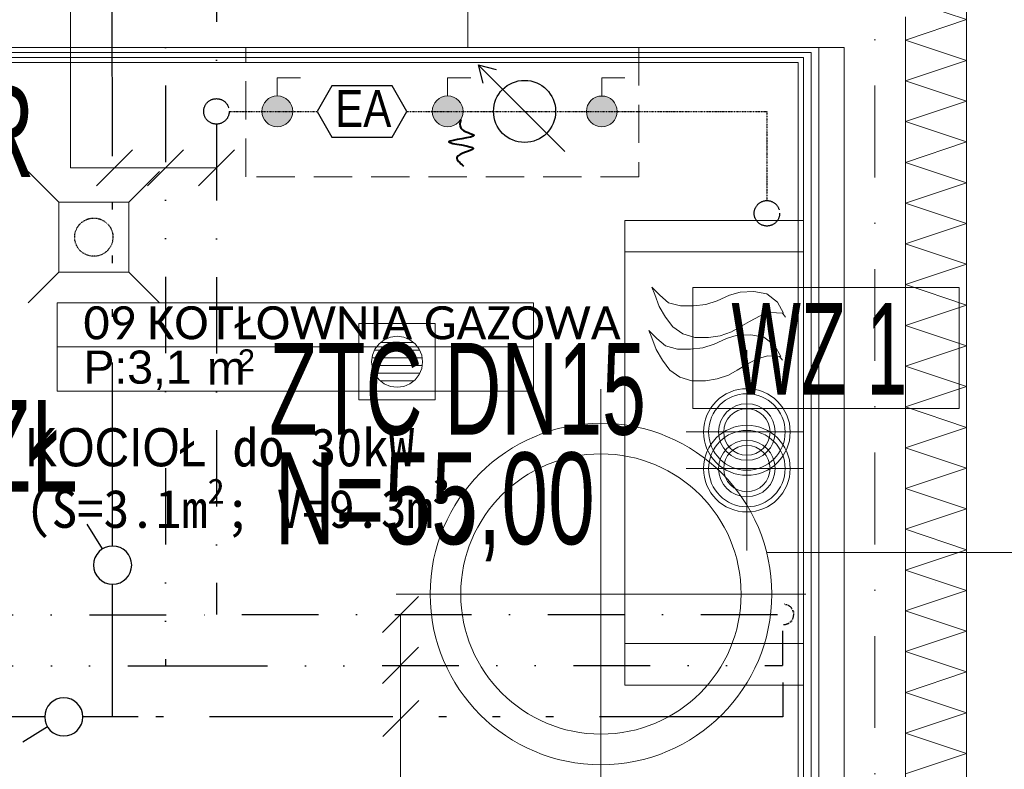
# Model space of a CAD drawing. Header units: centimetres. Extents: x -9388 to 91680, y -1419244 to 50347.
# Tile 114 of 183: x 46497 to 48428, y -710164 to -708693. Entities that reach past the tile are written whole.
import ezdxf
from ezdxf.enums import TextEntityAlignment as Align

# ---------------------------------------------------------------- set-up
doc = ezdxf.new("R2010")
doc.units = ezdxf.units.CM
for name, pattern in [('DASHED', [0.75, 0.5, -0.25]), ('DIVIDE2', [0.625, 0.25, -0.125, 0, -0.125, 0, -0.125]), ('GCAD_ISO12W100', [21, 12, -3, 0, -3, 0, -3]), ('ISO14W100', [25.5, 12, -3, 0.5, -3, 0.5, -3, 0.5, -3]), ('KOPISTO BUDYNEK C 09.10.12-PW_WODA$0$DASHDOT', [1, 0.5, -0.25, 0, -0.25]), ('KOPISTO BUDYNEK C 09.10.12-PW_WODA$0$DIVIDE', [1.25, 0.5, -0.25, 0, -0.25, 0, -0.25]), ('Kropki i Kreski', [360, 180, -90, 0, -90])]:
    doc.linetypes.add(name, pattern=pattern)
for name, color, linetype in [('! Strefy Powierzchnie', 7, 'Continuous'), ('Osie', 7, 'Continuous'), ('Wnętrze - umeblowanie', 7, 'Continuous')]:
    doc.layers.add(name, color=color, linetype=linetype)
for name, color, linetype, lineweight, true_color in [('! słupy stalowe_Nr_pióra__232', 7, 'Continuous', 13, 0x24a2ff), ('Q_Działka cyrkulacyjna', 7, 'ISO14W100', 30, 0xffc000), ('Q_Działka wody ciepłej', 6, 'KOPISTO BUDYNEK C 09.10.12-PW_WODA$0$DIVIDE', 30, 0xff00ff), ('Q_Działka wody zimnej', 4, 'KOPISTO BUDYNEK C 09.10.12-PW_WODA$0$DASHDOT', 30, 0x00ffff), ('Q_ks', 7, 'DIVIDE2', 30, 0x997301), ('Q_wz_podejścia', 7, 'GCAD_ISO12W100', 30, 0x01ffff)]:
    doc.layers.add(name, color=color, linetype=linetype, lineweight=lineweight, true_color=true_color)
for name, color, linetype, lineweight in [('IS_cienka', 4, 'Continuous', 15), ('Metryczki pomieszczeń ArchiCADa_Nr_pióra__6', 7, 'Continuous', 13), ('Osie_Nr_pióra__1', 7, 'Continuous', 13), ('Osie_Nr_pióra__4', 7, 'Continuous', 13), ('Q_ks_opis_pion', 3, 'Continuous', 13), ('Q_opisy_średnice_co', 3, 'Continuous', 9), ('Q_opisy_średnice_woda', 3, 'Continuous', 9), ('Q_podkład', 8, 'Continuous', 9), ('Q_w_armatura', 71, 'Continuous', 13), ('Q_w_opis', 7, 'Continuous', 9), ('Q_w_opis_urządzenia', 83, 'Continuous', 13), ('Q_w_opis_średnice', 3, 'Continuous', 9), ('Q_wod-wz-przewody', 150, 'Continuous', 15), ('Q_wz', 5, 'Continuous', 40), ('Q_Źródło2', 7, 'Continuous', 5), ('Strefy_Nr_pióra__101', 7, 'Continuous', 5), ('Strefy_Nr_pióra__7', 7, 'Continuous', 13), ('Wnętrze - umeblowanie_Nr_pióra__101', 7, 'Continuous', 5), ('Wnętrze - umeblowanie_Nr_pióra__7', 7, 'Continuous', 13), ('Ściany wewnętrzne_Nr_pióra__1', 7, 'Continuous', 13), ('Ściany wewnętrzne_Nr_pióra__41', 7, 'Continuous', 15), ('Ściany zewnętrzne_Nr_pióra__1', 7, 'Continuous', 13), ('Ściany zewnętrzne_Nr_pióra__174', 7, 'Continuous', 5), ('Ściany zewnętrzne_Nr_pióra__41', 7, 'Continuous', 15)]:
    doc.layers.add(name, color=color, linetype=linetype, lineweight=lineweight)
doc.styles.add('ARIAL', font='ARIALN.TTF', dxfattribs={"width": 0.9, "height": 0.002})
doc.styles.add('Arial N', font='ARIALN.TTF')
doc.styles.add('Arial Narrow_____', font='ARIALN.TTF', dxfattribs={"width": 0.8})
doc.styles.add('GENERATED_STYLE_1', font='calibri.ttf')
doc.styles.add('GENERATED_STYLE_2', font='arial.ttf')
doc.styles.add('GENERATED_STYLE_3', font='calibri.ttf')
doc.styles.add('Q_txt_1-100', font='ARIALN.TTF', dxfattribs={"width": 0.9})

# ---------------------------------------------------------------- blocks, each defined once
blk = doc.blocks.new('Piec gazowy 19')
at = {"layer": 'Wnętrze - umeblowanie_Nr_pióra__101', "color": 8, "linetype": 'Continuous'}
for p, q in [((350, 830), (0, 830)), ((0, 830), (0, 0)), ((350, 0), (350, 830)), ((0, 0), (350, 0))]:
    blk.add_line(p, q, dxfattribs=at)
blk = doc.blocks.new('KOTŁOWNIA GAZOWA_09_14', base_point=(45259.6, -711502.5))
at = {"layer": 'Metryczki pomieszczeń ArchiCADa_Nr_pióra__6', "linetype": 'Continuous'}
for p, q in [((44801.9, -711408.5), (44819.4, -711323.6)), ((44819.4, -711323.6), (45734.6, -711511.7)), ((44784.5, -711493.4), (44801.9, -711408.5)), ((45717.2, -711596.5), (44801.9, -711408.5)), ((44801.9, -711408.5), (45717.2, -711596.5)), ((45699.7, -711681.4), (44784.5, -711493.4)), ((45734.6, -711511.7), (45717.2, -711596.5)), ((45717.2, -711596.5), (45699.7, -711681.4))]:
    blk.add_line(p, q, dxfattribs=at)
at = {"layer": 'Metryczki pomieszczeń ArchiCADa_Nr_pióra__6'}
for tag, height, style, p in [('ROOM_NAME', 65, 'GENERATED_STYLE_1', (44868.4, -711340.7)), ('ROOM_AREA', 65, 'GENERATED_STYLE_2', (44850.9, -711425.9)), ('DUMMY_385', 65, 'GENERATED_STYLE_2', (45063.2, -711471.2)), ('DUMMY_386', 43.3, 'GENERATED_STYLE_2', (45148.1, -711484.5))]:
    blk.add_attdef(tag, text='', height=height, rotation=348.3916, dxfattribs=dict(at, style=style)).set_placement(p, align=Align.TOP_LEFT)
blk = doc.blocks.new('Piec gazowy 19_2')
at = {"layer": 'Wnętrze - umeblowanie_Nr_pióra__101', "color": 8, "linetype": 'Continuous'}
for p, q in [((350, 850), (0, 850)), ((0, 850), (0, 0)), ((350, 0), (350, 850)), ((0, 0), (350, 0))]:
    blk.add_line(p, q, dxfattribs=at)
blk = doc.blocks.new('Standardowy znacznik siatki_5')
at = {"layer": 'Osie_Nr_pióra__4', "linetype": 'Kropki i Kreski'}
blk.add_line((1000, 0), (12138.2, 0), dxfattribs=at)
at = {"layer": 'Osie_Nr_pióra__1', "style": 'GENERATED_STYLE_3'}
for tag, p in [('AC_MarkerText_1_0', (-125, 4.9)), ('AC_MarkerText_1_1', (13263.2, 4.9))]:
    blk.add_attdef(tag, text='', height=100, rotation=270, dxfattribs=at).set_placement(p, align=Align.MIDDLE_CENTER)
blk = doc.blocks.new('PAB.01_RZUT PRZYZIEMIA')
at = {"layer": '! Strefy Powierzchnie', "color": 8, "linetype": 'Continuous', "lineweight": 0, "flags": 128}
blk.add_lwpolyline([(46124, -708777.6), (46124, -710390.3), (48024, -710390.3), (48024, -708777.6)], close=True, dxfattribs=at)
at = {"layer": '! słupy stalowe_Nr_pióra__232', "color": 8, "linetype": 'Continuous'}
for p, q in [((48294, -709796.9), (48294.1, -709796.9)), ((48174, -710026), (48174.1, -710026))]:
    blk.add_line(p, q, dxfattribs=at)
at = {"layer": 'Strefy_Nr_pióra__101', "color": 8, "linetype": 'Continuous'}
for p, q in [((47162.1, -709289.6), (47312.1, -709289.6)), ((47162.1, -709439.6), (47162.1, -709289.6)), ((47312.1, -709289.6), (47312.1, -709439.6)), ((47212.1, -709321.3), (47201.8, -709329.2)), ((47224.2, -709316.3), (47212.1, -709321.3)), ((47237.1, -709314.6), (47224.2, -709316.3)), ((47250.1, -709316.3), (47237.1, -709314.6)), ((47262.1, -709321.3), (47250.1, -709316.3)), ((47272.5, -709329.2), (47262.1, -709321.3)), ((47193.8, -709339.6), (47188.8, -709351.6)), ((47192.8, -709342.1), (47281.5, -709342.1)), ((47201.8, -709329.2), (47193.8, -709339.6)), ((47269.7, -709327.1), (47204.6, -709327.1)), ((47280.4, -709339.6), (47272.5, -709329.2)), ((47285.4, -709351.6), (47280.4, -709339.6)), ((47188.8, -709351.6), (47187.1, -709364.6)), ((47286.1, -709357.1), (47188.1, -709357.1)), ((47287.1, -709364.6), (47285.4, -709351.6)), ((47187.1, -709364.6), (47188.8, -709377.5)), ((47188.1, -709372.1), (47286.1, -709372.1)), ((47188.8, -709377.5), (47193.8, -709389.6)), ((47280.4, -709389.6), (47285.4, -709377.5)), ((47285.4, -709377.5), (47287.1, -709364.6)), ((47281.5, -709387.1), (47192.8, -709387.1)), ((47193.8, -709389.6), (47201.8, -709399.9)), ((47201.8, -709399.9), (47212.1, -709407.9)), ((47204.6, -709402.1), (47269.7, -709402.1)), ((47262.1, -709407.9), (47272.5, -709399.9)), ((47272.5, -709399.9), (47280.4, -709389.6)), ((47212.1, -709407.9), (47224.2, -709412.9)), ((47224.2, -709412.9), (47237.1, -709414.6)), ((47237.1, -709414.6), (47250.1, -709412.9)), ((47250.1, -709412.9), (47262.1, -709407.9)), ((47312.1, -709439.6), (47162.1, -709439.6))]:
    blk.add_line(p, q, dxfattribs=at)
at = {"layer": 'Wnętrze - umeblowanie_Nr_pióra__101', "color": 8, "linetype": 'Continuous'}
for p, q in [((47752.5, -709234.1), (47736.7, -709218.2)), ((47736.7, -709218.2), (47742.8, -709232.8)), ((47752.5, -709234.1), (47736.7, -709218.2)), ((47736.7, -709218.2), (47742.8, -709232.8)), ((47909.9, -709228), (47889.2, -709234.1)), ((47909.9, -709228), (47889.2, -709234.1)), ((47936.8, -709226.7), (47909.9, -709228)), ((47936.8, -709226.7), (47909.9, -709228)), ((47962.4, -709231.6), (47936.8, -709226.7)), ((47962.4, -709231.6), (47936.8, -709226.7)), ((47742.8, -709232.8), (47751.3, -709256)), ((47742.8, -709232.8), (47751.3, -709256)), ((47769.6, -709248.7), (47752.5, -709234.1)), ((47769.6, -709248.7), (47752.5, -709234.1)), ((47864.8, -709245), (47842.8, -709252.4)), ((47864.8, -709245), (47842.8, -709252.4)), ((47889.2, -709234.1), (47864.8, -709245)), ((47889.2, -709234.1), (47864.8, -709245)), ((47983.1, -709247.5), (47962.4, -709231.6)), ((47983.1, -709247.5), (47962.4, -709231.6)), ((47995.3, -709269.4), (47983.1, -709247.5)), ((47995.3, -709269.4), (47983.1, -709247.5)), ((47751.3, -709256), (47763.5, -709276.8)), ((47751.3, -709256), (47763.5, -709276.8)), ((47792.8, -709254.8), (47769.6, -709248.7)), ((47792.8, -709254.8), (47769.6, -709248.7)), ((47818.4, -709254.8), (47792.8, -709254.8)), ((47818.4, -709254.8), (47792.8, -709254.8)), ((47842.8, -709252.4), (47818.4, -709254.8)), ((47842.8, -709252.4), (47818.4, -709254.8)), ((47763.5, -709276.8), (47778.2, -709296.3)), ((47763.5, -709276.8), (47778.2, -709296.3)), ((47909.9, -709296.3), (47928.2, -709285.3)), ((47909.9, -709296.3), (47928.2, -709285.3)), ((47928.2, -709285.3), (47949, -709274.3)), ((47928.2, -709285.3), (47949, -709274.3)), ((47949, -709274.3), (47969.7, -709268.2)), ((47949, -709274.3), (47969.7, -709268.2)), ((47969.7, -709268.2), (47992.9, -709269.4)), ((47969.7, -709268.2), (47992.9, -709269.4)), ((47992.9, -709269.4), (47999, -709276.8)), ((47992.9, -709269.4), (47999, -709276.8)), ((47778.2, -709296.3), (47797.7, -709309.7)), ((47778.2, -709296.3), (47797.7, -709309.7)), ((47870.9, -709313.4), (47892.8, -709306)), ((47870.9, -709313.4), (47892.8, -709306)), ((47892.8, -709306), (47909.9, -709296.3)), ((47892.8, -709306), (47909.9, -709296.3)), ((47797.7, -709309.7), (47820.9, -709317)), ((47797.7, -709309.7), (47820.9, -709317)), ((47820.9, -709317), (47847.7, -709317)), ((47820.9, -709317), (47847.7, -709317)), ((47847.7, -709317), (47870.9, -709313.4)), ((47847.7, -709317), (47870.9, -709313.4)), ((47923.2, -709341.6), (47923.2, -709663.3)), ((48034, -709502.4), (47804.2, -709502.4))]:
    blk.add_line(p, q, dxfattribs=at)
for radius in [85, 75, 55.5, 45.5]:
    blk.add_circle((47923.2, -709502.4), radius, dxfattribs=at)
at = {"layer": 'Wnętrze - umeblowanie_Nr_pióra__7', "color": 8, "linetype": 'Continuous'}
for p, q in [((47746.8, -709318.8), (47730.9, -709303)), ((47730.9, -709303), (47737, -709317.6)), ((47737, -709317.6), (47745.6, -709340.8)), ((47763.9, -709333.5), (47746.8, -709318.8)), ((47883.4, -709318.8), (47859, -709329.8)), ((47904.2, -709312.7), (47883.4, -709318.8)), ((47931, -709311.5), (47904.2, -709312.7)), ((47956.6, -709316.4), (47931, -709311.5)), ((47977.4, -709332.2), (47956.6, -709316.4)), ((47745.6, -709340.8), (47757.8, -709361.5)), ((47787.1, -709339.6), (47763.9, -709333.5)), ((47812.7, -709339.6), (47787.1, -709339.6)), ((47837.1, -709337.1), (47812.7, -709339.6)), ((47859, -709329.8), (47837.1, -709337.1)), ((47989.6, -709354.2), (47977.4, -709332.2)), ((47757.8, -709361.5), (47772.4, -709381)), ((47922.5, -709370.1), (47943.2, -709359.1)), ((47943.2, -709359.1), (47964, -709353)), ((47964, -709353), (47987.1, -709354.2)), ((47987.1, -709354.2), (47993.2, -709361.5)), ((47772.4, -709381), (47791.9, -709394.5)), ((47887.1, -709390.8), (47904.2, -709381)), ((47904.2, -709381), (47922.5, -709370.1)), ((47791.9, -709394.5), (47815.1, -709401.8)), ((47815.1, -709401.8), (47842, -709401.8)), ((47842, -709401.8), (47865.1, -709398.1)), ((47865.1, -709398.1), (47887.1, -709390.8)), ((47923.2, -709413.3), (47923.2, -709735)), ((48034, -709574.2), (47804.2, -709574.2))]:
    blk.add_line(p, q, dxfattribs=at)
for radius in [85, 75, 55.5, 45.5]:
    blk.add_circle((47923.2, -709574.2), radius, dxfattribs=at)
at = {"layer": 'Ściany wewnętrzne_Nr_pióra__1', "color": 8, "linetype": 'Continuous'}
blk.add_line((46104, -708757.6), (48034, -708757.6), dxfattribs=at)
at = {"layer": 'Ściany wewnętrzne_Nr_pióra__1', "color": 8, "linetype": 'Continuous', "flags": 128}
blk.add_lwpolyline([(46114, -708767.6), (48034, -708767.6)], dxfattribs=at)
at = {"layer": 'Ściany wewnętrzne_Nr_pióra__41', "color": 8, "linetype": 'Continuous'}
blk.add_line((46094, -708747.6), (48034, -708747.6), dxfattribs=at)
at = {"layer": 'Ściany zewnętrzne_Nr_pióra__1', "color": 8, "linetype": 'Continuous'}
blk.add_line((48034, -708757.6), (48049, -708757.6), dxfattribs=at)
at = {"layer": 'Ściany zewnętrzne_Nr_pióra__1', "color": 8, "linetype": 'Continuous', "flags": 128}
blk.add_lwpolyline([(48034, -708767.6), (48034, -710400.3)], dxfattribs=at)
at = {"layer": 'Ściany zewnętrzne_Nr_pióra__174', "color": 8, "linetype": 'Continuous'}
for p, q in [((48234, -708653.3), (48354, -708693.3)), ((48354, -708693.3), (48234, -708733.3)), ((48234, -708733.3), (48354, -708773.3)), ((48354, -708773.3), (48234, -708813.3)), ((48234, -708813.3), (48354, -708853.3)), ((48354, -708853.3), (48234, -708893.3)), ((48234, -708893.3), (48354, -708933.3)), ((48354, -708933.3), (48234, -708973.3)), ((48234, -708973.3), (48354, -709013.3)), ((48354, -709013.3), (48234, -709053.3)), ((48234, -709053.3), (48354, -709093.3)), ((48354, -709093.3), (48234, -709133.3)), ((48234, -709133.3), (48354, -709173.3)), ((48354, -709173.3), (48234, -709213.3)), ((48234, -709213.3), (48354, -709253.3)), ((48354, -709253.3), (48234, -709293.3)), ((48234, -709293.3), (48354, -709333.3)), ((48354, -709333.3), (48234, -709373.3)), ((48234, -709373.3), (48354, -709413.3)), ((48354, -709413.3), (48234, -709453.3)), ((48234, -709453.3), (48354, -709493.3)), ((48354, -709493.3), (48234, -709533.3)), ((48234, -709533.3), (48354, -709573.3)), ((48354, -709573.3), (48234, -709613.3)), ((48234, -709613.3), (48354, -709653.3)), ((48354, -709653.3), (48234, -709693.3)), ((48234, -709693.3), (48354, -709733.3)), ((48354, -709733.3), (48234, -709773.3)), ((48234, -709773.3), (48354, -709813.3)), ((48354, -709813.3), (48234, -709853.3)), ((48234, -709853.3), (48354, -709893.3)), ((48354, -709893.3), (48234, -709933.3)), ((48234, -709933.3), (48354, -709973.3)), ((48354, -709973.3), (48234, -710013.3)), ((48234, -710013.3), (48354, -710053.3)), ((48354, -710053.3), (48234, -710093.3)), ((48234, -710093.3), (48354, -710133.3)), ((48354, -710133.3), (48234, -710173.3))]:
    blk.add_line(p, q, dxfattribs=at)
at = {"layer": 'Ściany zewnętrzne_Nr_pióra__41', "color": 8, "linetype": 'Continuous'}
for p, q in [((48234, -708747.6), (48234, -708687.6)), ((48034, -708747.6), (48049, -708747.6)), ((48049, -708747.6), (48064, -708747.6)), ((48049, -708757.6), (48049, -710415.3)), ((48064, -708747.6), (48064, -710430.3)), ((48064, -708747.6), (48114, -708747.6)), ((48114, -708747.6), (48114, -710460)), ((48234, -710480.3), (48234, -708747.6))]:
    blk.add_line(p, q, dxfattribs=at)
at = {"layer": 'Ściany zewnętrzne_Nr_pióra__41', "color": 8, "linetype": 'Continuous', "flags": 128}
blk.add_lwpolyline([(48354, -710600.3), (48354, -705856.3)], dxfattribs=at)
at = {"layer": '! Strefy Powierzchnie', "color": 8, "linetype": 'Continuous'}
ref = blk.add_blockref('KOTŁOWNIA GAZOWA_09_14', (47037.8, -709335.4), dxfattribs=dict(at, rotation=11.60840108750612))
ref.add_attrib('ROOM_NAME', '09 KOTŁOWNIA GAZOWA', dxfattribs={"layer": 'Metryczki pomieszczeń ArchiCADa_Nr_pióra__6', "color": 7, "height": 65, "rotation": 360, "style": 'GENERATED_STYLE_1'}).set_placement((46622, -709255.6), align=Align.TOP_LEFT)
ref.add_attrib('ROOM_AREA', 'P:3,1', dxfattribs={"layer": 'Metryczki pomieszczeń ArchiCADa_Nr_pióra__6', "color": 7, "height": 65, "rotation": 360, "style": 'GENERATED_STYLE_2'}).set_placement((46622.1, -709342.6), align=Align.TOP_LEFT)
ref.add_attrib('DUMMY_385', ' m', dxfattribs={"layer": 'Metryczki pomieszczeń ArchiCADa_Nr_pióra__6', "color": 7, "height": 65, "rotation": 360, "style": 'GENERATED_STYLE_2'}).set_placement((46839.1, -709344.3), align=Align.TOP_LEFT)
ref.add_attrib('DUMMY_386', '2', dxfattribs={"layer": 'Metryczki pomieszczeń ArchiCADa_Nr_pióra__6', "color": 7, "height": 43.3, "rotation": 360, "style": 'GENERATED_STYLE_2'}).set_placement((46924.9, -709340.2), align=Align.TOP_LEFT)
at = {"layer": 'Osie', "color": 8, "linetype": 'Continuous', "zscale": 1000, "rotation": 89.99999713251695}
blk.add_blockref('Standardowy znacznik siatki_5', (48174, -712523.4), dxfattribs=at)
at = {"layer": 'Wnętrze - umeblowanie', "color": 8, "linetype": 'Continuous', "lineweight": 5, "zscale": 1000}
for name, p, rotation in [('Piec gazowy 19', (47684, -709917.4), 359.9999971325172), ('Piec gazowy 19_2', (47684, -709999.2), 359.999997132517)]:
    blk.add_blockref(name, p, dxfattribs=dict(at, rotation=rotation))
at = {"layer": 'Strefy_Nr_pióra__7', "color": 8, "linetype": 'Continuous', "insert": (46508.2, -709712.4), "char_height": 75, "attachment_point": 7, "rotation": 360, "line_spacing_factor": 0.789967, "style": 'GENERATED_STYLE_2'}
blk.add_mtext('\\A1;{\\fMS Gothic|b0|i0|c238|p49;KOCIOŁ do 30kW\\P\\fMS Gothic|b0|i0|c238|p49;(S=3.1m\\fMS Gothic|b0|i0|c238|p49;\\A1{\\H.66x;\\S2^  ;}\\fMS Gothic|b0|i0|c238|p49;; V=9.3m\\fMS Gothic|b0|i0|c238|p49;\\A1{\\H.66x;\\S3^  ;}\\fMS Gothic|b0|i0|c238|p49;)}', dxfattribs=at)
blk = doc.blocks.new('G$C9AF26E16')
at = {"layer": 'Q_ks', "linetype": 'Continuous', "lineweight": 13, "ltscale": 20}
for p, q in [((-0.00935, 0.00935), (-0.005, 0.005)), ((0.005, 0.005), (0.00935, 0.00935)), ((-0.00935, -0.00935), (-0.005, -0.005)), ((0.005, -0.005), (0.00935, -0.00935))]:
    blk.add_line(p, q, dxfattribs=at)
blk.add_3dface([(-0.005, 0.005), (0.005, 0.005), (0.005, -0.005), (-0.005, -0.005)], dxfattribs=at)
blk = doc.blocks.new('G$CA252A64E')
at = {"layer": 'Q_wz', "lineweight": 9, "ltscale": 0.15}
h = blk.add_hatch(color=256, dxfattribs=at)
edge = h.paths.add_edge_path()
edge.add_arc((113.2, 75.6), 75.6, 0, 360)
for p, q in [((113.2, 240, 0), (0, 240, 0)), ((113.2, 151.2, 0), (113.2, 240, 0))]:
    blk.add_line(p, q, dxfattribs=at)
blk.add_circle((113.2, 75.6, 0), 75.6, dxfattribs=at)
blk = doc.blocks.new('zc')
at = {"layer": 'Q_w_armatura', "lineweight": 25}
blk.add_line((-67816.22, -38836.89), (-67812.7, -38832.39), dxfattribs=at)
at = {"layer": 'Q_w_armatura', "lineweight": 25, "extrusion": (0, 0, -1)}
blk.add_circle((67818.54, -38839.84), 3.75, dxfattribs=at)

msp = doc.modelspace()

# ---------------------------------------------------------------- block references
at = {"layer": 'Q_podkład'}
msp.add_blockref('PAB.01_RZUT PRZYZIEMIA', (0, 0), dxfattribs=at)

# ---------------------------------------------------------------- next in the draw order: linework, layer by layer
at = {"layer": 'IS_cienka'}
for p, q in [((47637, -710222.3), (47637, -709418.3)), ((48039, -709820.3), (47235, -709820.3))]:
    msp.add_line(p, q, dxfattribs=at)
at = {"layer": 'Q_Działka cyrkulacyjna', "ltscale": 30}
for p, q in [((46679, -709726.1), (46678.5, -708343.6)), ((46679.2, -710061.3), (46679.1, -709801.1)), ((46545.9, -710061.4), (46334, -710061.5)), ((46729.2, -710061.3), (46620.9, -710061.4)), ((47994, -710061.4), (46729.2, -710061.3))]:
    msp.add_line(p, q, dxfattribs=at)
at = {"layer": 'Q_Działka cyrkulacyjna', "ltscale": 300}
msp.add_line((47994, -709993.8), (47994, -710061.4), dxfattribs=at)
at = {"layer": 'Q_Działka wody ciepłej', "ltscale": 300}
for p, q in [((46782.8, -708447.6), (46782.8, -709961.2)), ((47993, -709892.7), (47993, -709960.3)), ((46334, -709961.2), (46832.8, -709961.2)), ((46832.8, -709961.2), (47993, -709960.3))]:
    msp.add_line(p, q, dxfattribs=at)
at = {"layer": 'Q_Działka wody zimnej', "ltscale": 300}
for p, q in [((46882.8, -708547.6), (46882.8, -708848.3)), ((46882.8, -708898.3), (46882.8, -709860.3)), ((46333.9, -709861.2), (46932.8, -709861.2)), ((46932.8, -709860.3), (47995, -709860.3))]:
    msp.add_line(p, q, dxfattribs=at)
at = {"layer": 'Q_Działka wody zimnej', "color": 5, "ltscale": 3, "true_color": 0x0000ff}
for p, q in [((46907.8, -708873.3), (47080.1, -708873.3)), ((47256.5, -708873.3), (47962.5, -708873.3)), ((47962.5, -708873.3), (47962.5, -709048.3))]:
    msp.add_line(p, q, dxfattribs=at)
at = {"layer": 'Q_Działka wody zimnej', "color": 5, "ltscale": 300, "true_color": 0x0000ff}
for centre in [(46882.8, -708873.3), (47962.5, -709073.3)]:
    msp.add_circle(centre, 25, dxfattribs=at)
at = {"layer": 'Q_ks', "ltscale": 3}
msp.add_circle((46642.3, -709120.1), 37.5, dxfattribs=at)
at = {"layer": 'Q_ks_opis_pion', "ltscale": 10}
msp.add_3dface([(47817, -709218.9), (48339.5, -709218.9), (48339.5, -709456.4), (47817, -709456.4)], dxfattribs=at)
at = {"layer": 'Q_opisy_średnice_co'}
for p, q in [((47376, -708747.6), (47376, -708647.6)), ((47961.9, -709738.7, 97.6), (48460, -709738.7, 247.2))]:
    msp.add_line(p, q, dxfattribs=at)
at = {"layer": 'Q_opisy_średnice_woda'}
for p, q in [((46596.5, -707973.9), (46596.5, -708983.9)), ((46718.2, -708948.5), (46647.5, -709019.2)), ((46818.2, -708948.5), (46747.5, -709019.2)), ((46918.2, -708948.5), (46847.5, -709019.2)), ((46882.8, -708983.9), (46596.5, -708983.9)), ((47279.4, -709824.9), (47208.7, -709895.6)), ((47244.1, -709860.3), (47244.1, -711298)), ((47279.4, -709924.9), (47208.7, -709995.6)), ((47279.6, -710029.4), (47208.9, -710100.1))]:
    msp.add_line(p, q, dxfattribs=at)
at = {"layer": 'Q_w_opis_średnice', "linetype": 'DASHED', "ltscale": 150}
msp.add_lwpolyline([(46940.7, -708747.6), (47711.3, -708747.6), (47711.3, -709001.5), (46940.7, -709001.5)], close=True, dxfattribs=at)
at = {"layer": 'Q_wod-wz-przewody', "lineweight": 25}
for p, q in [((47566, -708952.1), (47396, -708782.2)), ((47396, -708782.2), (47405.2, -708817.8)), ((47396, -708782.2), (47431.7, -708791.3))]:
    msp.add_line(p, q, dxfattribs=at)
for points in [[(47122.2, -708822.9), (47109.2, -708822.9), (47080.1, -708873.3), (47109.2, -708923.6), (47198.3, -708923.7)], [(47198.3, -708923.7), (47227.4, -708923.7), (47256.5, -708873.3), (47227.4, -708822.9), (47122.2, -708822.9)]]:
    msp.add_lwpolyline(points, dxfattribs=at)
msp.add_circle((47487.2, -708873.3), 60.9, dxfattribs=at)
at = {"layer": 'Q_wz', "ltscale": 10}
msp.add_spline([(47362.2, -708888.9), (47362.2, -708906.1), (47388, -708920.1), (47338.9, -708933.2), (47386.9, -708946.3), (47354.6, -708963.5), (47367.7, -708980.7)], degree=3, dxfattribs=at)
at = {"layer": 'Q_wz_podejścia'}
msp.add_arc((47995, -709860.3), 20, 270, 90, dxfattribs=at)
at = {"layer": 'Q_Źródło2', "lineweight": 20}
for radius in [335, 275]:
    msp.add_circle((47637, -709820.3), radius, dxfattribs=at)

# ---------------------------------------------------------------- next in the draw order: block references
at = {"layer": 'Q_ks', "ltscale": 3, "xscale": 13750, "yscale": 13750, "zscale": 13750, "rotation": 269.9999999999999}
msp.add_blockref('G$C9AF26E16', (46642.3, -709120.1), dxfattribs=at)
at = {"layer": 'Q_w_armatura', "color": 1, "xscale": 10, "yscale": 10, "zscale": 10}
for p, rotation in [((-84582.3, 60664.3), 69.86903659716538), ((-723844.5, -841322.8), 159.8690365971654)]:
    msp.add_blockref('zc', p, dxfattribs=dict(at, rotation=rotation))
at = {"layer": 'Q_wz', "lineweight": 9, "ltscale": 0.15, "xscale": -0.4000000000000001, "yscale": 0.4000000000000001, "zscale": 0.4000000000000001, "rotation": 359.9973285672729}
for p in [(47047.4, -708903.5, 0), (47381.6, -708903.5, 0), (47683.9, -708903.6, 0)]:
    msp.add_blockref('G$CA252A64E', p, dxfattribs=at)

# ---------------------------------------------------------------- next in the draw order: texts
at = {"layer": 'Q_ks_opis_pion', "style": 'ARIAL', "width": 0.7}
msp.add_text('WZ 1', height=180, dxfattribs=at).set_placement((48065.3, -709339.1), align=Align.MIDDLE_CENTER)
at = {"layer": 'Q_w_armatura', "style": 'Q_txt_1-100'}
for s, width, p in [('ZTC DN15', 0.75, (47355.8, -709417.6)), ('N=55,00', 0.8, (47310.9, -709632.6))]:
    msp.add_text(s, height=180, dxfattribs=dict(at, width=width)).set_placement(p, align=Align.MIDDLE_CENTER)
at = {"layer": 'Q_w_opis', "style": 'Arial N'}
msp.add_text('EA', height=72, rotation=359.9973, dxfattribs=at).set_placement((47115.8, -708903.6))
at = {"layer": 'Q_w_opis_urządzenia', "style": 'Arial Narrow_____', "width": 0.8}
for s, p in [('KR', (46411.4, -708912.2)), ('Z-ZŁ', (46436.8, -709529.3))]:
    msp.add_text(s, height=180, dxfattribs=at).set_placement(p, align=Align.MIDDLE_CENTER)

doc.saveas('drawing.dxf')
